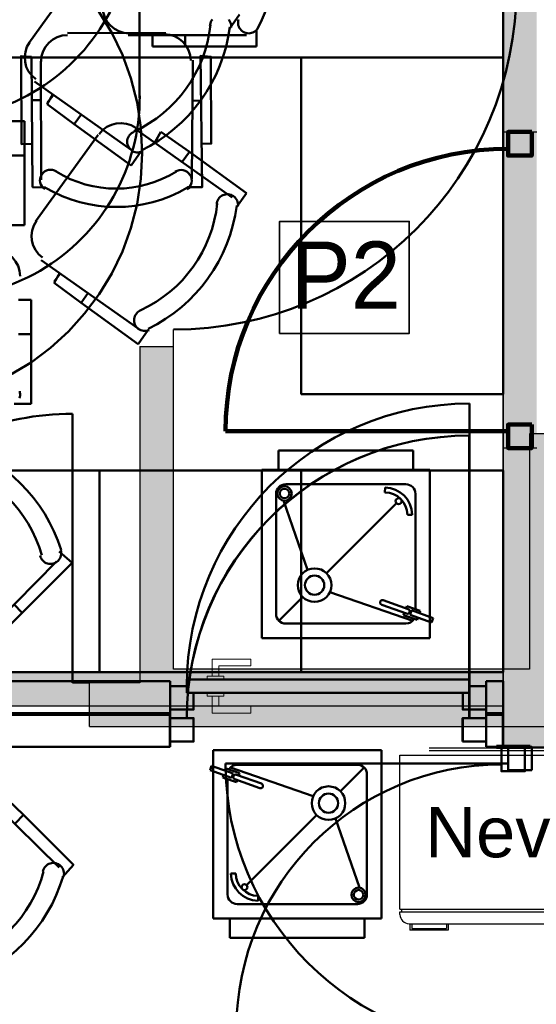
# Model space of a CAD drawing. Header units: metres. Extents: x -1 to 430, y -6 to 31.
# Tile 30 of 169: x 402.9 to 404.44, y 22.65 to 25.58. Entities that reach past the tile are written whole.
import ezdxf

# ---------------------------------------------------------------- set-up
doc = ezdxf.new("R2010")
doc.units = ezdxf.units.M
doc.linetypes.add('CONTINUA', pattern=[0])
doc.linetypes.add('VERDECKT', pattern=[9.525, 6.35, -3.175])
for name, color, linetype, lineweight in [('3D P1 MURS EXISTENTS', 7, 'CONTINUA', 25), ('3D P1 MURS NOUS', 7, 'CONTINUA', 25), ('3D P2 MURS', 7, 'CONTINUA', 25), ('3D P2 MURS NOUS', 7, 'CONTINUA', 25), ('3D P3 MURS', 7, 'CONTINUA', 25), ('3D P3 MURS NOUS', 7, 'CONTINUA', 25), ('3D P4 MURS', 7, 'CONTINUA', 25), ('3D P4 MURS NOUS', 7, 'CONTINUA', 25), ('3D P5 MURS', 7, 'CONTINUA', 25), ('3D P5 MURS NOUS', 7, 'CONTINUA', 25), ('3D PA MURS', 7, 'CONTINUA', 25), ('DISPOSICIÓ FUSTERIES INT P5', 7, 'CONTINUA', 25), ('P3 MOBLES', 7, 'CONTINUA', 25), ('P4 MOBLES', 7, 'CONTINUA', 25), ('P5 MOBLES', 7, 'CONTINUA', 25), ('PA MOBLES', 7, 'CONTINUA', 25)]:
    doc.layers.add(name, color=color, linetype=linetype, lineweight=lineweight)
doc.styles.add('ARIAL', font='arial.ttf')
doc.styles.add('Century Gothic', font='txt')

# ---------------------------------------------------------------- blocks, each defined once
blk = doc.blocks.new('OBJETO_COMPLEJO_84')
at = {"layer": 'P3 MOBLES', "color": 202, "linetype": 'CONTINUA', "lineweight": 50, "transparency": 33554687}
for p, q in [((402.7636, 23.7207), (403.0092, 23.9704)), ((402.9076, 23.818), (402.8822, 23.8434)), ((403.0176, 23.0603), (402.7636, 23.31)), ((402.9118, 23.2169), (402.8864, 23.1915))]:
    blk.add_line(p, q, dxfattribs=at)
for points in [[(403.0176, 24.0001), (403.0557, 23.9662), (402.9076, 23.818), (402.8356, 23.7461), (402.8102, 23.7715)], [(402.9606, 23.9876), (402.9618, 23.9835), (402.9635, 23.9796), (402.9658, 23.976), (402.9684, 23.9728), (402.9715, 23.9699), (402.975, 23.9675), (402.9787, 23.9655), (402.9828, 23.9641), (402.987, 23.9632), (402.9912, 23.9628), (402.9954, 23.9631), (402.9995, 23.9639), (403.0035, 23.9652), (403.0073, 23.967), (403.0109, 23.9694), (403.0141, 23.9722), (403.0169, 23.9755), (403.0192, 23.9791), (403.021, 23.9829), (403.0223, 23.9869), (403.0231, 23.991), (403.0233, 23.9952), (403.0229, 23.9994), (403.022, 24.0036)], [(403.0261, 23.0307), (403.06, 23.0688), (402.9118, 23.2169), (402.8398, 23.2846), (402.8144, 23.2592)], [(403.0306, 23.0335), (403.0314, 23.0377), (403.0318, 23.0419), (403.0315, 23.0461), (403.0307, 23.0502), (403.0293, 23.0542), (403.0275, 23.058), (403.0251, 23.0615), (403.0223, 23.0647), (403.019, 23.0675), (403.0154, 23.0699), (403.0116, 23.0716), (403.0076, 23.0729), (403.0035, 23.0737), (402.9993, 23.0738), (402.995, 23.0735), (402.9908, 23.0725), (402.9868, 23.071), (402.9831, 23.069), (402.9797, 23.0665), (402.9766, 23.0636), (402.974, 23.0603), (402.9718, 23.0567), (402.9701, 23.0528), (402.9689, 23.0487)]]:
    blk.add_lwpolyline(points, dxfattribs=at)
for centre, radius, start, end in [((402.5684, 23.8635), 0.476, 17.2647, 73.5101), ((402.5853, 23.8804), 0.3956, 15.9897, 74.7896), ((402.5895, 23.1519), 0.3956, 285.9891, 344.7893), ((402.5726, 23.1689), 0.476, 287.2653, 343.51)]:
    blk.add_arc(centre, radius, start, end, dxfattribs=at)
blk = doc.blocks.new('OBJETO_COMPLEJO_106')
at = {"layer": 'P4 MOBLES', "color": 202, "linetype": 'CONTINUA', "lineweight": 50, "transparency": 33554687}
for p, q in [((403.2564, 25.3491), (403.2564, 26.1492)), ((403.5738, 25.5353), (403.2225, 25.5353)), ((403.2945, 25.5015), (403.2945, 25.5353)), ((403.3918, 25.5015), (403.3918, 25.5353)), ((403.6035, 25.5523), (403.6035, 25.5015)), ((403.3918, 25.5015), (403.2945, 25.5015)), ((403.6035, 25.5015), (403.3918, 25.5015)), ((403.1336, 25.239), (402.9473, 24.9808)), ((403.5315, 25.0528), (403.2437, 25.256)), ((403.3199, 25.2475), (403.3029, 25.2179)), ((403.4045, 25.1882), (403.3199, 25.2475)), ((403.4045, 25.1882), (403.3834, 25.1586)), ((403.5738, 25.0655), (403.4045, 25.1882)), ((403.5442, 25.0231), (403.5738, 25.0655)), ((402.9643, 24.8665), (403.2521, 24.6633)), ((403.0024, 24.7988), (403.0193, 24.8284)), ((403.0024, 24.803), (403.0193, 24.8242)), ((403.0828, 24.7395), (403.0024, 24.7988)), ((403.0828, 24.7395), (403.104, 24.7691)), ((402.9346, 24.748), (402.8965, 24.748)), ((402.9304, 24.748), (402.905, 24.748)), ((402.9346, 24.6464), (402.9346, 24.748)), ((403.2521, 24.6167), (403.0828, 24.7395)), ((403.2818, 24.6591), (403.2521, 24.6167)), ((402.9346, 24.6464), (402.8965, 24.6464)), ((402.9346, 24.439), (402.9346, 24.6464)), ((402.8838, 24.439), (402.9346, 24.439))]:
    blk.add_line(p, q, dxfattribs=at)
for points in [[(403.1469, 25.6187), (403.1485, 25.6029), (403.1531, 25.5882), (403.1603, 25.5749), (403.1698, 25.5633), (403.1814, 25.5538), (403.1947, 25.5466), (403.2094, 25.542), (403.2252, 25.5404)], [(403.5505, 25.5816), (403.5495, 25.5775), (403.5491, 25.5733), (403.5492, 25.5691), (403.5499, 25.5649), (403.5511, 25.5609), (403.5529, 25.557), (403.5553, 25.5533), (403.558, 25.5501), (403.5611, 25.5473), (403.5646, 25.5449), (403.5683, 25.543), (403.5723, 25.5416), (403.5765, 25.5407), (403.5808, 25.5404), (403.585, 25.5407), (403.5892, 25.5415), (403.5932, 25.5429), (403.5969, 25.5448), (403.6004, 25.5472), (403.6035, 25.55), (403.6063, 25.5532), (403.6086, 25.5568)], [(403.2455, 25.259), (403.2317, 25.2669), (403.2171, 25.2718), (403.2021, 25.2737), (403.1871, 25.2727), (403.1726, 25.2688), (403.159, 25.2622), (403.1467, 25.2529), (403.1362, 25.241)], [(403.5488, 25.0265), (403.5491, 25.0308), (403.5487, 25.0351), (403.5478, 25.0392), (403.5464, 25.0431), (403.5444, 25.0468), (403.542, 25.0503), (403.5391, 25.0534), (403.5358, 25.0561), (403.5321, 25.0584), (403.5282, 25.0601), (403.5242, 25.0613), (403.52, 25.0619), (403.5158, 25.062), (403.5117, 25.0615), (403.5075, 25.0605), (403.5035, 25.0589), (403.4998, 25.0568), (403.4964, 25.0542), (403.4934, 25.0512), (403.4909, 25.0479), (403.4888, 25.0442), (403.4872, 25.0403), (403.4861, 25.0362), (403.4856, 25.0319)], [(402.9499, 24.9828), (402.942, 24.9691), (402.9372, 24.9545), (402.9353, 24.9394), (402.9363, 24.9245), (402.9401, 24.9099), (402.9467, 24.8963), (402.956, 24.884), (402.9679, 24.8735)], [(402.9014, 24.8186), (402.8998, 24.8344), (402.8952, 24.8491), (402.888, 24.8624), (402.8784, 24.874), (402.8668, 24.8836), (402.8535, 24.8908), (402.8388, 24.8953), (402.8231, 24.8969)], [(403.2601, 24.7169), (403.2562, 24.7151), (403.2527, 24.7128), (403.2495, 24.71), (403.2468, 24.7069), (403.2444, 24.7035), (403.2425, 24.6998), (403.2412, 24.6958), (403.2403, 24.6916), (403.24, 24.6873), (403.2403, 24.6831), (403.2412, 24.679), (403.2425, 24.6751), (403.2444, 24.6714), (403.2467, 24.6679), (403.2495, 24.6648), (403.2527, 24.662), (403.2563, 24.6597), (403.2601, 24.6579), (403.2641, 24.6566), (403.2682, 24.6558), (403.2723, 24.6556), (403.2765, 24.656), (403.2806, 24.6569), (403.2846, 24.6583)], [(402.8991, 24.4556), (402.9004, 24.4595), (402.9012, 24.4637), (402.9014, 24.4679), (402.901, 24.4722), (402.9001, 24.4763)]]:
    blk.add_lwpolyline(points, dxfattribs=at)
for centre, radius, start, end in [((403.1874, 25.7795), 0.476, 331.7029, 28.3112), ((402.6597, 25.3504), 0.5971, 179.9253, 0.4359), ((403.0941, 25.0767), 0.3956, 294.7891, 353.8978), ((403.073, 25.0894), 0.476, 296.0381, 352.6464)]:
    blk.add_arc(centre, radius, start, end, dxfattribs=at)
blk = doc.blocks.new('OBJETO_COMPLEJO_194')
at = {"layer": 'P5 MOBLES', "color": 202, "linetype": 'CONTINUA', "lineweight": 50, "transparency": 33554687}
for p, q in [((403.1133, 25.7698), (402.927, 25.5116)), ((403.5239, 25.5539), (403.5535, 25.5962)), ((402.944, 25.3973), (403.2318, 25.1941)), ((402.9821, 25.3296), (402.999, 25.3592)), ((402.9821, 25.3338), (402.999, 25.355)), ((403.0625, 25.2703), (402.9821, 25.3296)), ((403.0625, 25.2703), (403.0837, 25.2999)), ((402.9143, 25.2788), (402.8762, 25.2788)), ((402.9101, 25.2788), (402.8847, 25.2788)), ((402.9143, 25.1772), (402.9143, 25.2788)), ((403.2318, 25.1475), (403.0625, 25.2703)), ((402.9143, 25.1772), (402.8762, 25.1772)), ((402.9143, 24.9697), (402.9143, 25.1772)), ((403.2615, 25.1899), (403.2318, 25.1475)), ((402.8635, 24.9697), (402.9143, 24.9697))]:
    blk.add_line(p, q, dxfattribs=at)
for points in [[(403.5285, 25.5573), (403.5288, 25.5616), (403.5284, 25.5658), (403.5275, 25.5699), (403.5261, 25.5739), (403.5241, 25.5776), (403.5217, 25.5811)], [(403.4731, 25.582), (403.4706, 25.5787), (403.4685, 25.575), (403.4669, 25.5711), (403.4658, 25.567), (403.4653, 25.5627)], [(402.9296, 25.5136), (402.9217, 25.4998), (402.9169, 25.4852), (402.915, 25.4702), (402.916, 25.4552), (402.9198, 25.4407), (402.9264, 25.4271), (402.9357, 25.4148), (402.9476, 25.4043)], [(403.2398, 25.2477), (403.2359, 25.2458), (403.2324, 25.2435), (403.2292, 25.2408), (403.2265, 25.2377), (403.2241, 25.2343), (403.2222, 25.2305), (403.2209, 25.2266), (403.22, 25.2224), (403.2197, 25.2181), (403.22, 25.2139), (403.2208, 25.2098), (403.2222, 25.2059), (403.2241, 25.2022), (403.2264, 25.1987), (403.2292, 25.1956), (403.2324, 25.1928), (403.236, 25.1905), (403.2398, 25.1886), (403.2438, 25.1874), (403.2479, 25.1866), (403.252, 25.1864), (403.2562, 25.1868), (403.2603, 25.1877), (403.2643, 25.1891)]]:
    blk.add_lwpolyline(points, dxfattribs=at)
for centre, radius, start, end in [((402.6394, 25.8812), 0.5971, 179.9253, 0.4359), ((403.0738, 25.6074), 0.3956, 294.7891, 353.8978), ((403.0527, 25.6201), 0.476, 296.0381, 352.6464)]:
    blk.add_arc(centre, radius, start, end, dxfattribs=at)

msp = doc.modelspace()

# ---------------------------------------------------------------- hatches: boundary and pattern name
at = {"layer": '3D P1 MURS EXISTENTS', "linetype": 'CONTINUA', "lineweight": 18, "true_color": 0xa0a0a0, "transparency": 33554687}
for points in [[(404.4366, 23.5195), (404.4366, 28.0782), (404.3366, 28.0782), (404.3366, 23.5195)], [(404.3366, 23.4195), (406.177, 23.4195), (406.177, 23.5195), (404.3366, 23.5195)]]:
    msp.add_hatch(color=253, dxfattribs=at).paths.add_polyline_path(points)
at = {"layer": '3D P2 MURS', "linetype": 'CONTINUA', "lineweight": 18, "true_color": 0xa0a0a0, "transparency": 33554687}
for points in [[(404.437, 23.5195), (404.437, 28.0682), (404.337, 28.0682), (404.337, 23.5195)], [(404.337, 23.4195), (406.177, 23.4195), (406.177, 23.5195), (404.337, 23.5195)]]:
    msp.add_hatch(color=253, dxfattribs=at).paths.add_polyline_path(points)
at = {"layer": '3D P3 MURS', "linetype": 'CONTINUA', "lineweight": 18, "true_color": 0xa0a0a0, "transparency": 33554687}
for points in [[(404.437, 23.5195), (404.437, 28.0682), (404.337, 28.0682), (404.337, 23.4217), (404.341, 23.4217), (404.341, 23.5195)], [(404.341, 23.4195), (406.177, 23.4195), (406.177, 23.5195), (404.341, 23.5195)]]:
    msp.add_hatch(color=253, dxfattribs=at).paths.add_polyline_path(points)
at = {"layer": '3D P4 MURS', "linetype": 'CONTINUA', "lineweight": 18, "true_color": 0xa0a0a0, "transparency": 33554687}
for points in [[(404.437, 23.5195), (404.437, 28.0682), (404.337, 28.0682), (404.337, 23.5195)], [(404.337, 23.4195), (406.177, 23.4195), (406.177, 23.5195), (404.337, 23.5195)]]:
    msp.add_hatch(color=253, dxfattribs=at).paths.add_polyline_path(points)
at = {"layer": '3D P5 MURS', "linetype": 'CONTINUA', "lineweight": 18, "true_color": 0xa0a0a0, "transparency": 33554687}
for points in [[(404.437, 25.2472), (404.437, 28.0682), (404.337, 28.0682), (404.337, 25.2472)], [(404.437, 23.4195), (404.437, 24.3072), (404.337, 24.3072), (404.337, 23.4195)]]:
    msp.add_hatch(color=253, dxfattribs=at).paths.add_polyline_path(points)
at = {"layer": '3D P5 MURS NOUS', "linetype": 'CONTINUA', "lineweight": 18, "true_color": 0x006e00, "transparency": 33554687}
msp.add_hatch(color=96, dxfattribs=at).paths.add_polyline_path([(400.3617, 23.5407), (404.337, 23.5407), (404.337, 23.6407), (400.3815, 23.6407)])
at = {"layer": '3D PA MURS', "linetype": 'CONTINUA', "lineweight": 18, "true_color": 0xa0a0a0, "transparency": 33554687}
for points in [[(403.3571, 23.6496), (403.3571, 24.6096), (403.2571, 24.6096), (403.2571, 23.6496)], [(404.4157, 24.3496), (404.4157, 23.6496), (404.5157, 23.6496), (404.5157, 24.3496)], [(403.2571, 23.4796), (406.0345, 23.4796), (406.0345, 23.6496), (403.2571, 23.6496)], [(403.1071, 23.4796), (403.2571, 23.4796), (403.2571, 23.6096), (403.1071, 23.6096)]]:
    msp.add_hatch(color=253, dxfattribs=at).paths.add_polyline_path(points)

# ---------------------------------------------------------------- linework, layer by layer
at = {"layer": '3D P1 MURS EXISTENTS', "color": 7, "linetype": 'CONTINUA', "lineweight": 25, "transparency": 33554687}
for p, q in [((404.3366, 28.0782), (404.3366, 23.5195)), ((404.3366, 23.5195), (404.3366, 23.4195)), ((404.3366, 23.4195), (406.177, 23.4195))]:
    msp.add_line(p, q, dxfattribs=at)
at = {"layer": '3D P1 MURS NOUS', "color": 4, "linetype": 'CONTINUA', "lineweight": 50, "transparency": 33554687}
for p, q in [((404.2366, 23.5045), (404.2366, 24.3445)), ((403.3466, 23.5195), (400.3377, 23.5195)), ((403.3466, 23.5195), (403.3466, 23.4195)), ((404.2866, 23.4195), (404.2866, 23.5195)), ((404.3366, 23.5195), (404.2866, 23.5195)), ((404.3366, 23.4195), (404.3366, 23.5195)), ((400.3377, 23.4195), (403.3466, 23.4195)), ((404.2866, 23.4195), (404.3366, 23.4195))]:
    msp.add_line(p, q, dxfattribs=at)
for points in [[(403.3466, 23.4345), (403.4166, 23.4345), (403.4166, 23.5045), (403.3466, 23.5045), (403.3466, 23.4345)], [(404.2166, 23.4345), (404.2866, 23.4345), (404.2866, 23.5045), (404.2166, 23.5045), (404.2166, 23.4345)]]:
    msp.add_lwpolyline(points, close=True, dxfattribs=at)
msp.add_arc((404.2366, 23.5045), 0.84, 90, 180, dxfattribs=at)
at = {"layer": '3D P2 MURS', "color": 7, "linetype": 'CONTINUA', "lineweight": 25, "transparency": 33554687}
for p, q in [((404.337, 28.0682), (404.337, 23.5195)), ((404.337, 23.5195), (404.337, 23.4195)), ((404.337, 23.4195), (406.177, 23.4195))]:
    msp.add_line(p, q, dxfattribs=at)
at = {"layer": '3D P2 MURS NOUS', "color": 4, "linetype": 'CONTINUA', "lineweight": 50, "transparency": 33554687}
for p, q in [((404.237, 23.5045), (404.237, 24.3445)), ((403.347, 23.5195), (400.3575, 23.5195)), ((403.347, 23.5195), (403.347, 23.4195)), ((404.287, 23.4195), (404.287, 23.5195)), ((404.337, 23.5195), (404.287, 23.5195)), ((404.337, 23.4195), (404.337, 23.5195)), ((400.3377, 23.4195), (403.347, 23.4195)), ((404.287, 23.4195), (404.337, 23.4195))]:
    msp.add_line(p, q, dxfattribs=at)
for points in [[(403.347, 23.4345), (403.417, 23.4345), (403.417, 23.5045), (403.347, 23.5045), (403.347, 23.4345)], [(404.217, 23.4345), (404.287, 23.4345), (404.287, 23.5045), (404.217, 23.5045), (404.217, 23.4345)]]:
    msp.add_lwpolyline(points, close=True, dxfattribs=at)
msp.add_arc((404.237, 23.5045), 0.84, 90, 180, dxfattribs=at)
at = {"layer": '3D P3 MURS', "color": 7, "linetype": 'CONTINUA', "lineweight": 25, "transparency": 33554687}
for p, q in [((404.337, 28.0682), (404.337, 23.4217)), ((404.337, 23.4217), (404.341, 23.4217)), ((404.341, 23.4217), (404.341, 23.4195)), ((404.341, 23.4195), (406.177, 23.4195))]:
    msp.add_line(p, q, dxfattribs=at)
at = {"layer": '3D P3 MURS NOUS', "color": 4, "linetype": 'CONTINUA', "lineweight": 50, "transparency": 33554687}
for p, q in [((404.317, 23.4217), (404.317, 23.4165)), ((404.417, 23.4217), (404.317, 23.4217)), ((404.417, 23.4165), (404.417, 23.4217)), ((404.417, 23.4165), (404.317, 23.4165))]:
    msp.add_line(p, q, dxfattribs=at)
msp.add_lwpolyline([(404.402, 23.4165), (404.402, 23.3465), (404.332, 23.3465), (404.332, 23.4165), (404.402, 23.4165)], close=True, dxfattribs=at)
msp.add_arc((404.332, 22.5784), 0.788, 90, 180, dxfattribs=at)
at = {"layer": '3D P4 MURS', "color": 7, "linetype": 'CONTINUA', "lineweight": 25, "transparency": 33554687}
for p, q in [((404.337, 28.0682), (404.337, 23.5195)), ((404.337, 23.5195), (404.337, 23.4195)), ((404.337, 23.4195), (406.177, 23.4195))]:
    msp.add_line(p, q, dxfattribs=at)
at = {"layer": '3D P4 MURS NOUS', "color": 4, "linetype": 'CONTINUA', "lineweight": 50, "transparency": 33554687}
for p, q in [((404.237, 23.6197), (404.237, 24.4397)), ((403.347, 23.6147), (400.3764, 23.6147)), ((403.347, 23.6147), (403.347, 23.5147)), ((404.287, 23.5147), (404.287, 23.6147)), ((404.337, 23.6147), (404.287, 23.6147)), ((404.337, 23.5147), (404.337, 23.6147)), ((400.3565, 23.5147), (403.347, 23.5147)), ((404.287, 23.5147), (404.337, 23.5147))]:
    msp.add_line(p, q, dxfattribs=at)
at = {"layer": '3D P4 MURS NOUS', "color": 40, "linetype": 'CONTINUA', "lineweight": 18, "transparency": 33554687}
for points in [[(403.472, 23.6297), (403.492, 23.6297), (403.492, 23.6597), (403.587, 23.6597), (403.587, 23.6797), (403.472, 23.6797), (403.472, 23.6297)], [(403.457, 23.6197), (403.507, 23.6197), (403.507, 23.6297), (403.457, 23.6297), (403.457, 23.6197)], [(403.457, 23.5697), (403.507, 23.5697), (403.507, 23.5797), (403.457, 23.5797), (403.457, 23.5697)], [(403.472, 23.5697), (403.492, 23.5697), (403.492, 23.5397), (403.587, 23.5397), (403.587, 23.5197), (403.472, 23.5197), (403.472, 23.5697)]]:
    msp.add_lwpolyline(points, close=True, dxfattribs=at)
at = {"layer": '3D P4 MURS NOUS', "color": 4, "linetype": 'CONTINUA', "lineweight": 50, "transparency": 33554687}
for points in [[(403.417, 23.5797), (403.397, 23.5797), (403.397, 23.5997), (403.347, 23.5997), (403.347, 23.5297), (403.417, 23.5297), (403.417, 23.5797)], [(403.397, 23.5797), (404.237, 23.5797), (404.237, 23.5997), (404.237, 23.6197), (403.397, 23.6197), (403.397, 23.5997), (403.397, 23.5797)], [(404.237, 23.5997), (404.237, 23.5797), (404.217, 23.5797), (404.217, 23.5297), (404.287, 23.5297), (404.287, 23.5997), (404.237, 23.5997)]]:
    msp.add_lwpolyline(points, close=True, dxfattribs=at)
msp.add_arc((404.237, 23.5997), 0.84, 90, 180, dxfattribs=at)
at = {"layer": '3D P5 MURS', "color": 7, "linetype": 'CONTINUA', "lineweight": 25, "transparency": 33554687}
for p, q in [((404.337, 28.0682), (404.337, 25.2472)), ((404.337, 25.2472), (404.437, 25.2472)), ((404.437, 24.3072), (404.337, 24.3072)), ((404.337, 24.3072), (404.337, 23.4195)), ((404.337, 23.4195), (404.437, 23.4195))]:
    msp.add_line(p, q, dxfattribs=at)
at = {"layer": '3D P5 MURS NOUS', "color": 240, "linetype": 'CONTINUA', "lineweight": 140, "transparency": 33554687}
msp.add_line((404.352, 24.3572), (403.512, 24.3572), dxfattribs=at)
at = {"layer": '3D P5 MURS NOUS', "color": 7, "linetype": 'CONTINUA', "lineweight": 25, "transparency": 33554687}
for p, q in [((404.337, 23.6407), (400.3815, 23.6407)), ((404.337, 23.5407), (404.337, 23.6407)), ((400.3617, 23.5407), (404.337, 23.5407))]:
    msp.add_line(p, q, dxfattribs=at)
at = {"layer": '3D P5 MURS NOUS', "color": 4, "linetype": 'CONTINUA', "lineweight": 50, "transparency": 33554687}
msp.add_line((404.352, 23.3695), (403.512, 23.3695), dxfattribs=at)
at = {"layer": '3D P5 MURS NOUS', "color": 240, "linetype": 'CONTINUA', "lineweight": 140, "transparency": 33554687}
for points in [[(404.422, 25.2472), (404.422, 25.1772), (404.352, 25.1772), (404.352, 25.2472), (404.422, 25.2472)], [(404.422, 24.3772), (404.422, 24.3072), (404.352, 24.3072), (404.352, 24.3772), (404.422, 24.3772)]]:
    msp.add_lwpolyline(points, close=True, dxfattribs=at)
at = {"layer": '3D P5 MURS NOUS', "color": 4, "linetype": 'CONTINUA', "lineweight": 50, "transparency": 33554687}
msp.add_lwpolyline([(404.422, 23.3495), (404.422, 23.4195), (404.352, 23.4195), (404.352, 23.3495), (404.422, 23.3495)], close=True, dxfattribs=at)
at = {"layer": '3D P5 MURS NOUS', "color": 240, "linetype": 'CONTINUA', "lineweight": 140, "transparency": 33554687}
msp.add_arc((404.352, 24.3572), 0.84, 90, 180, dxfattribs=at)
at = {"layer": '3D P5 MURS NOUS', "color": 4, "linetype": 'CONTINUA', "lineweight": 50, "transparency": 33554687}
msp.add_arc((404.352, 23.3695), 0.84, 180, 270, dxfattribs=at)
at = {"layer": '3D PA MURS', "color": 7, "linetype": 'CONTINUA', "lineweight": 25, "transparency": 33554687}
for p, q in [((403.3571, 24.6096), (403.3571, 24.6596)), ((403.2571, 24.6096), (403.3571, 24.6096)), ((403.2571, 24.6096), (403.2571, 23.6496)), ((403.3571, 23.6496), (403.3571, 24.6096)), ((404.4157, 24.3496), (404.4157, 23.6496)), ((404.5157, 24.3496), (404.4157, 24.3496)), ((403.2571, 23.6496), (403.2571, 23.6096)), ((404.4157, 23.6496), (403.3571, 23.6496)), ((403.0571, 23.6096), (403.1071, 23.6096)), ((403.1071, 23.4796), (403.1071, 23.6096)), ((403.2571, 23.6096), (403.1071, 23.6096)), ((403.1071, 23.4796), (403.2571, 23.4796)), ((403.2571, 23.4796), (406.0345, 23.4796))]:
    msp.add_line(p, q, dxfattribs=at)
at = {"layer": '3D PA MURS', "color": 202, "linetype": 'CONTINUA', "lineweight": 50, "transparency": 33554687}
msp.add_line((403.0571, 23.6096), (403.0571, 24.4096), dxfattribs=at)
msp.add_arc((403.3571, 25.6796), 1.02, 270, 0, dxfattribs=at)
msp.add_ellipse((403.0571, 23.6096), major_axis=(0.8, 0), ratio=1, start_param=1.570796, end_param=3.141593, dxfattribs=at)
at = {"layer": 'DISPOSICIÓ FUSTERIES INT P5', "color": 2, "linetype": 'CONTINUA', "lineweight": 35, "transparency": 33554687}
msp.add_lwpolyline([(403.6724, 24.6481), (404.0582, 24.6481), (404.0582, 24.9814), (403.6724, 24.9814), (403.6724, 24.6481)], dxfattribs=at)
at = {"layer": 'P3 MOBLES', "color": 202, "linetype": 'CONTINUA', "lineweight": 50, "transparency": 33554687}
for p, q in [((403.3349, 25.5407), (403.0418, 25.5418)), ((402.9628, 25.4581), (402.9642, 25.1052)), ((403.4118, 25.1072), (403.4144, 25.4609)), ((402.9372, 25.3414), (402.963, 25.3419)), ((403.4412, 25.341), (403.4113, 25.3397))]:
    msp.add_line(p, q, dxfattribs=at)
for points in [[(404.337, 26.2682), (402.737, 26.2682), (402.737, 25.4681), (404.337, 25.4681), (404.337, 26.2682)], [(403.737, 25.4681), (404.337, 25.4681), (404.337, 24.4681), (403.737, 24.4681), (403.737, 25.4681)]]:
    msp.add_lwpolyline(points, close=True, dxfattribs=at)
for points in [[(403.042, 25.5353), (403.0262, 25.5337), (403.0115, 25.5291), (402.9982, 25.5219), (402.9866, 25.5123), (402.9771, 25.5007), (402.9699, 25.4874), (402.9653, 25.4727), (402.9637, 25.4569)], [(403.4085, 25.4594), (403.4069, 25.4752), (403.4023, 25.4899), (403.3951, 25.5032), (403.3855, 25.5147), (403.3739, 25.5243), (403.3606, 25.5315), (403.3459, 25.536), (403.3301, 25.5376)], [(402.9357, 25.2119), (402.9057, 25.2106), (402.904, 25.473), (402.9347, 25.4701), (402.9382, 25.0831), (402.9772, 25.0818)], [(403.4396, 25.2115), (403.4695, 25.2128), (403.4685, 25.471), (403.4379, 25.4739), (403.4422, 25.0828), (403.399, 25.0833)], [(403.0092, 25.1298), (403.0035, 25.1327), (402.9975, 25.1344), (402.9914, 25.1348), (402.9854, 25.1341), (402.9796, 25.1323), (402.9743, 25.1294), (402.9695, 25.1254), (402.9655, 25.1205), (402.9625, 25.1148), (402.9608, 25.1088), (402.9603, 25.1028), (402.9609, 25.0967), (402.9627, 25.0909), (402.9656, 25.0856), (402.9695, 25.0807), (402.9744, 25.0767)], [(403.3975, 25.0761), (403.4024, 25.0802), (403.4063, 25.085), (403.4092, 25.0904), (403.4109, 25.0962), (403.4115, 25.1022), (403.411, 25.1083), (403.4093, 25.1143), (403.4063, 25.1199), (403.4023, 25.1249), (403.3975, 25.1288), (403.3921, 25.1317), (403.3864, 25.1335), (403.3804, 25.1342), (403.3743, 25.1338), (403.3683, 25.1321), (403.3626, 25.1292)]]:
    msp.add_lwpolyline(points, dxfattribs=at)
for centre, radius, start, end in [((403.1868, 25.4192), 0.3405, 238.3364, 301.8435), ((403.1871, 25.4408), 0.4167, 239.6518, 300.5239)]:
    msp.add_arc(centre, radius, start, end, dxfattribs=at)
at = {"layer": 'P5 MOBLES', "color": 202, "linetype": 'CONTINUA', "lineweight": 50, "transparency": 33554687}
for points in [[(402.537, 23.6407), (402.537, 24.2407), (403.137, 24.2407), (403.137, 23.6407), (402.537, 23.6407)], [(403.137, 23.6407), (403.137, 24.2407), (403.737, 24.2407), (403.737, 23.6407), (403.137, 23.6407)], [(403.737, 23.6407), (403.737, 24.2407), (404.337, 24.2407), (404.337, 23.6407), (403.737, 23.6407)]]:
    msp.add_lwpolyline(points, close=True, dxfattribs=at)
at = {"layer": 'PA MOBLES', "lineweight": 50, "transparency": 33554687}
for p, q in [((403.6694, 24.2998), (404.0694, 24.2998)), ((403.6694, 24.2426), (403.6694, 24.2998)), ((404.0694, 24.2426), (404.0694, 24.2998)), ((403.6194, 24.2426), (404.1194, 24.2426)), ((403.6194, 24.2426), (403.6194, 23.7426)), ((404.1194, 24.2426), (404.1194, 23.7426)), ((403.6908, 24.1998), (404.048, 24.1998)), ((403.9857, 24.1757), (403.986, 24.19)), ((403.6623, 24.1712), (403.6623, 23.8141)), ((403.7557, 23.9452), (403.6846, 24.151)), ((404.0766, 24.1712), (404.0766, 23.8285)), ((403.8119, 23.9351), (404.0202, 24.1434)), ((404.0668, 24.1092), (404.0525, 24.1089)), ((403.6706, 23.7939), (403.7412, 23.8644)), ((404.0682, 23.7939), (403.822, 23.879)), ((404.05, 23.8152), (403.9761, 23.8418)), ((404.0549, 23.8287), (403.9809, 23.8552)), ((404.0505, 23.8378), (404.0481, 23.8311)), ((404.0909, 23.8233), (404.0505, 23.8378)), ((404.0433, 23.8176), (404.0409, 23.8109)), ((404.0812, 23.7964), (404.0409, 23.8109)), ((404.0652, 23.825), (404.0604, 23.8115)), ((404.124, 23.7887), (404.0604, 23.8115)), ((404.1288, 23.8021), (404.0652, 23.825)), ((404.0836, 23.8032), (404.0812, 23.7964)), ((404.0909, 23.8233), (404.0885, 23.8166)), ((404.1288, 23.8021), (404.124, 23.7887)), ((403.6908, 23.7855), (404.048, 23.7855)), ((403.6194, 23.7426), (404.1194, 23.7426)), ((403.9752, 23.4088), (403.4752, 23.4088)), ((403.4752, 22.9088), (403.4752, 23.4088)), ((403.9752, 22.9088), (403.9752, 23.4088)), ((403.4658, 23.3493), (403.4706, 23.3628)), ((403.4706, 23.3628), (403.5342, 23.3399)), ((403.9038, 23.366), (403.5466, 23.366)), ((403.4658, 23.3493), (403.5294, 23.3265)), ((403.5037, 23.3281), (403.5061, 23.3349)), ((403.511, 23.3483), (403.5134, 23.355)), ((403.5134, 23.355), (403.5537, 23.3406)), ((403.5264, 23.3576), (403.7726, 23.2725)), ((403.5294, 23.3265), (403.5342, 23.3399)), ((403.5446, 23.3362), (403.6185, 23.3097)), ((403.5513, 23.3338), (403.5537, 23.3406)), ((403.924, 23.3576), (403.8534, 23.287)), ((403.9323, 22.9802), (403.9323, 23.3374)), ((403.5037, 23.3281), (403.5441, 23.3137)), ((403.518, 22.9802), (403.518, 23.323)), ((403.5397, 23.3228), (403.6137, 23.2963)), ((403.5441, 23.3137), (403.5465, 23.3204)), ((403.7827, 23.2163), (403.5744, 23.0081)), ((403.8389, 23.2062), (403.91, 23.0005)), ((403.5278, 23.0423), (403.5421, 23.0425)), ((403.9038, 22.9517), (403.5466, 22.9517)), ((403.6089, 22.9757), (403.6086, 22.9615)), ((403.9752, 22.9088), (403.4752, 22.9088)), ((403.5252, 22.9088), (403.5252, 22.8517)), ((403.9252, 22.9088), (403.9252, 22.8517)), ((403.9252, 22.8517), (403.5252, 22.8517))]:
    msp.add_line(p, q, dxfattribs=at)
at = {"layer": 'PA MOBLES', "color": 180, "transparency": 33554687}
for p, q in [((404.0304, 22.9368), (404.0304, 23.394)), ((404.0304, 23.394), (404.553, 23.394)), ((404.1172, 23.4166), (404.4643, 23.4166)), ((404.1172, 23.4085), (404.4643, 23.4085)), ((404.0304, 22.9368), (404.553, 22.9368)), ((404.0304, 22.9281), (404.553, 22.9281)), ((404.0304, 22.9207), (404.0304, 22.9281)), ((404.0355, 22.9281), (404.0355, 22.9368)), ((404.0578, 22.8932), (404.5255, 22.8932)), ((404.0602, 22.8932), (404.0602, 22.8742)), ((404.0653, 22.8932), (404.0653, 22.8794)), ((404.1685, 22.8932), (404.1685, 22.8794)), ((404.1737, 22.8932), (404.1737, 22.8742)), ((404.1737, 22.8742), (404.0602, 22.8742)), ((404.0653, 22.8794), (404.1685, 22.8794))]:
    msp.add_line(p, q, dxfattribs=at)
at = {"layer": 'PA MOBLES', "color": 202, "linetype": 'VERDECKT', "lineweight": 50, "transparency": 33554687}
msp.add_circle((402.5144, 25.1841), 0.75, dxfattribs=at)
at = {"layer": 'PA MOBLES', "lineweight": 50, "transparency": 33554687}
for centre, radius in [((403.6873, 24.1723), 0.0214), ((403.6873, 24.1723), 0.0143), ((404.0264, 24.1496), 0.00878), ((403.7766, 23.8998), 0.05), ((403.7766, 23.8998), 0.0286), ((403.818, 23.2517), 0.05), ((403.818, 23.2517), 0.0286), ((403.5682, 23.0019), 0.00878), ((403.9073, 22.9792), 0.0214), ((403.9073, 22.9792), 0.0143)]:
    msp.add_circle(centre, radius, dxfattribs=at)
for centre, radius, start, end in [((403.6908, 24.1712), 0.0286, 90, 180), ((403.9845, 24.1077), 0.0823, 1.0448, 88.9552), ((404.048, 24.1712), 0.0286, 0, 90), ((403.9845, 24.1077), 0.068, 1.0448, 88.9552), ((403.9785, 23.8485), 0.00714, 70.2599, 250.2599), ((404.0524, 23.8219), 0.00714, 250.2599, 70.2599), ((403.6908, 23.8141), 0.0286, 180, 270), ((404.048, 23.8141), 0.0286, 270, 329.4207), ((403.5466, 23.3374), 0.0286, 90, 149.4207), ((403.9038, 23.3374), 0.0286, 0, 90), ((403.5422, 23.3295), 0.00714, 70.2599, 250.2599), ((403.6161, 23.303), 0.00714, 250.2599, 70.2599), ((403.6101, 23.0438), 0.0823, 181.0448, 268.9552), ((403.6101, 23.0438), 0.068, 181.0448, 268.9552), ((403.5466, 22.9802), 0.0286, 180, 270), ((403.9038, 22.9802), 0.0286, 270, 0)]:
    msp.add_arc(centre, radius, start, end, dxfattribs=at)
at = {"layer": 'PA MOBLES', "color": 180, "transparency": 33554687}
msp.add_arc((404.0578, 22.9207), 0.0274, 180, 270, dxfattribs=at)

# ---------------------------------------------------------------- block references
at = {"layer": 'P3 MOBLES', "color": 202, "linetype": 'CONTINUA', "lineweight": 50, "transparency": 33554687}
msp.add_blockref('OBJETO_COMPLEJO_84', (0, 0), dxfattribs=at)
at = {"layer": 'P4 MOBLES', "color": 202, "linetype": 'CONTINUA', "lineweight": 50, "transparency": 33554687}
msp.add_blockref('OBJETO_COMPLEJO_106', (0, 0), dxfattribs=at)
at = {"layer": 'P5 MOBLES', "color": 202, "linetype": 'CONTINUA', "lineweight": 50, "transparency": 33554687}
msp.add_blockref('OBJETO_COMPLEJO_194', (0, 0), dxfattribs=at)

# ---------------------------------------------------------------- texts
at = {"layer": 'DISPOSICIÓ FUSTERIES INT P5', "color": 2, "linetype": 'CONTINUA', "lineweight": 35, "transparency": 33554687, "insert": (403.7058, 24.7214), "char_height": 0.2, "width": 0.419028, "attachment_point": 7, "style": 'Century Gothic'}
msp.add_mtext('P2', dxfattribs=at)
at = {"layer": 'PA MOBLES', "lineweight": 50, "transparency": 33554687, "insert": (404.2917, 23.1646), "char_height": 0.15, "width": 0.45002, "attachment_point": 5, "style": 'ARIAL'}
msp.add_mtext('\\W1.00;Nev', dxfattribs=at)

doc.saveas('drawing.dxf')
